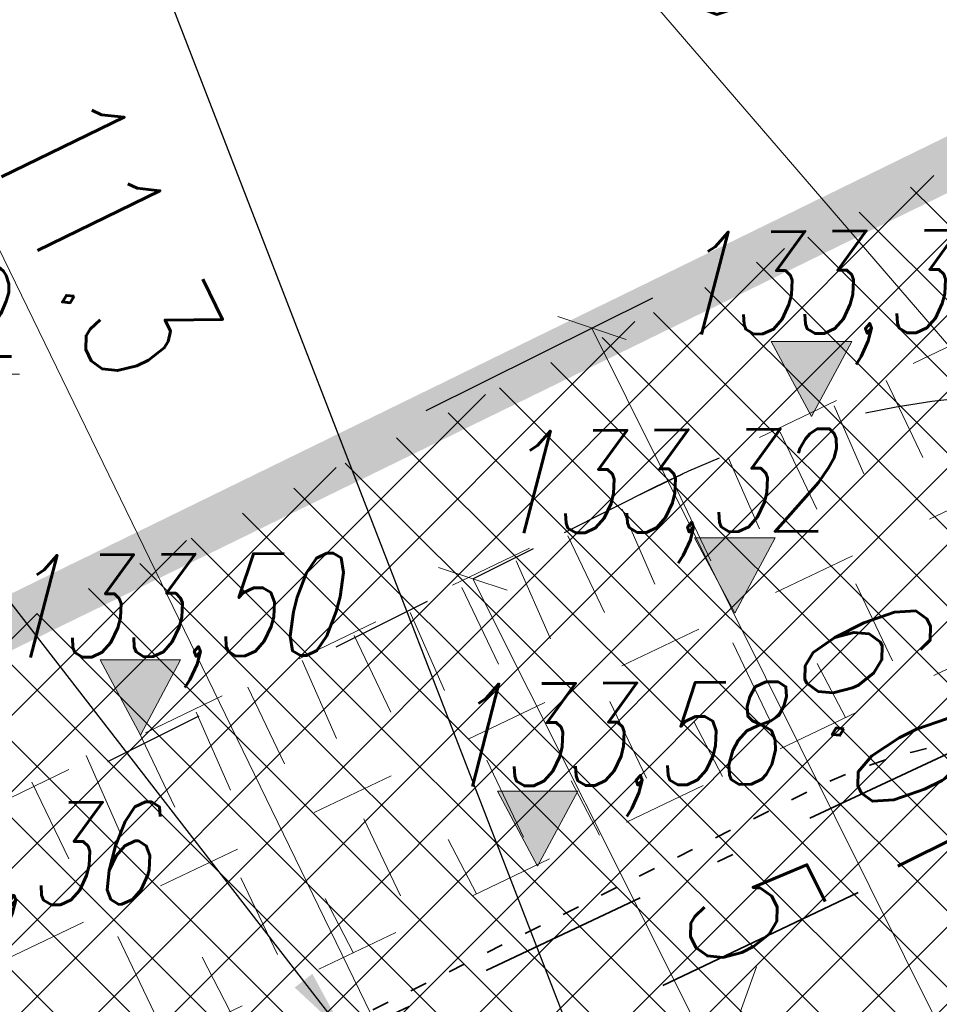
# Model space of a CAD drawing. Header units: metres. Extents: x 7472034 to 8439876, y 5890181 to 5961460.
# Tile 178 of 202: x 8439509.52 to 8439514.92, y 5890412.9 to 5890418.68. Entities that reach past the tile are written whole.
import ezdxf
from ezdxf import colors
from ezdxf.entities.mleader import LeaderData, LeaderLine
from ezdxf.math import Vec2, Vec3

# ---------------------------------------------------------------- set-up
doc = ezdxf.new("R2010")
doc.units = ezdxf.units.M
doc.header["$MEASUREMENT"] = 0
for name, pattern in [('$0$L218_500', [1, 0.5, -0.5]), ('ACAD_ISO03W100', [30, 12, -18]), ('ACAD_ISO07W100', [3, 0, -3]), ('BUW', [1.5, 1, -0.5]), ('CENTER', [2, 1.25, -0.25, 0.25, -0.25]), ('DASHDOTX2', [2, 1, -0.5, 0, -0.5]), ('DASHED', [19.049999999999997, 12.7, -6.349999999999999])]:
    doc.linetypes.add(name, pattern=pattern)
doc.layers.get('0').update_dxf_attribs({"linetype": 'CONTINUOUS', "lineweight": 5})
doc.layers.get('Defpoints').update_dxf_attribs({"linetype": 'CONTINUOUS'})
for name, color, linetype, lineweight in [('### rzędne', 172, 'CONTINUOUS', 35), ('_a_widok', 7, 'CONTINUOUS', 5), ('_IS.KD.opis.2', 7, 'CONTINUOUS', 18), ('a___skarpa', 7, 'CONTINUOUS', 5), ('a_opisy', 7, 'CONTINUOUS', 18), ('E_Kable_ziemia2', 10, 'DASHED', 35), ('E_Kanal_sterownicze', 10, 'DASHDOTX2', 35), ('E_OPIS_170', 170, 'CONTINUOUS', 30), ('KOLOR-OBIEKT', 21, 'CONTINUOUS', 13), ('T_strefa-5', 200, 'ACAD_ISO03W100', 50), ('T_strefa-Z1', 140, 'CONTINUOUS', 35), ('ZAG-obrys 018 wymiary', 7, 'CONTINUOUS', 18), ('ZAG-OBRYS070', 7, 'CONTINUOUS', 70), ('ZAG-OPIS_020', 7, 'CONTINUOUS', 25)]:
    doc.layers.add(name, color=color, linetype=linetype, lineweight=lineweight)
for name, color, linetype in [('100_rzut_wym_wew', 7, 'CONTINUOUS'), ('2D - Ogólne', 7, 'CONTINUOUS'), ('_IS.BLOK.KD.doziemne', 7, 'CONTINUOUS'), ('malowanki', 252, 'CONTINUOUS')]:
    doc.layers.add(name, color=color, linetype=linetype)
doc.styles.add('DIM', font='simplex.shx', dxfattribs={"width": 0.8})
doc.styles.add('ROMANS', font='ROMANS.shx', dxfattribs={"width": 0.8})
doc.styles.add('RS', font='Romans.shx', dxfattribs={"width": 0.7})
doc.styles.add('style2', font='romans.shx', dxfattribs={"width": 0.7, "oblique": 15})
doc.dimstyles.new('1', dxfattribs={"dimscale": 0.04, "dimtxt": 5, "dimasz": 25, "dimexe": 1, "dimexo": 0, "dimgap": 1, "dimtad": 1, "dimdec": 1, "dimrnd": 0.5, "dimdsep": 46, "dimtxsty": 'ROMANS', "dimcen": 0, "dimclrt": 2, "dimadec": 0, "dimazin": 0, "dimtfac": 1, "dimtdec": 1, "dimtofl": 0, "dimtmove": 2, "dimatfit": 3, "dimfxl": 0, "dimtolj": 1, "dimarcsym": 0})
doc.dimstyles.new('DIM-WEW_500', dxfattribs={"dimscale": 5, "dimtxt": 18, "dimasz": 10, "dimexe": 4, "dimexo": 8, "dimgap": 5, "dimtad": 1, "dimlfac": 0.01, "dimzin": 9, "dimdsep": 46, "dimtxsty": 'DIM', "dimblk": 'ARCHTICK', "dimcen": 5, "dimclrt": 112, "dimadec": 4, "dimazin": 2, "dimtfac": 4, "dimtmove": 0, "dimatfit": 3, "dimldrblk": 'ARCHTICK', "dimfxl": 0, "dimtolj": 1, "dimlwd": 13, "dimarcsym": 0})
pattern_1 = [(45, (967499.2092647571, -71042.97165620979), (-0.2245064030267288, 0.2245064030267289), []), (135, (967499.2092647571, -71042.97165620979), (-0.2245064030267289, -0.2245064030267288), [])]

# ---------------------------------------------------------------- blocks, each defined once
blk = doc.blocks.new('A$C6DF46E0F')
at = {"color": 5, "linetype": '$0$L218_500'}
for p, q in [((32.08830985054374, 15.71734409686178), (12.58484177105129, 6.673957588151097)), ((32.18667385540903, 14.76772927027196), (12.28783527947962, 5.627612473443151)), ((32.19586391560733, 13.8574983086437), (12.64884080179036, 4.86096044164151)), ((22.40254742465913, 11.20255481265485), (22.70142554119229, 10.55317419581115)), ((22.09455756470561, 11.05778858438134), (22.26429385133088, 10.65658605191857)), ((21.77566868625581, 10.90789942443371), (22.08367313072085, 10.23868976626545)), ((21.46829381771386, 10.76342226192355), (21.64654144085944, 10.3421016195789)), ((21.14878994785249, 10.61324403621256), (21.46592073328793, 9.924205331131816)), ((20.84203006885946, 10.46905593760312), (21.02878904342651, 10.02761718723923)), ((20.52191120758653, 10.31858864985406), (20.84816833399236, 9.609720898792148)), ((20.21576631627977, 10.17468962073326), (20.41103664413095, 9.713132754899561)), ((19.89503246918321, 10.02393325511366), (20.23041593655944, 9.29523646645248)), ((22.20826717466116, 10.01136845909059), (22.49337092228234, 9.391915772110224)), ((19.58950257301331, 9.880323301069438), (19.79328424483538, 9.39864832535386)), ((19.25795920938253, 9.751427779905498), (19.58421633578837, 9.042560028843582)), ((21.48119281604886, 9.67673172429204), (21.76629656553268, 9.05727903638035)), ((18.95181432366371, 9.607528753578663), (19.14708464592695, 9.145971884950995)), ((21.97479444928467, 9.5481848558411), (22.13572028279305, 9.227306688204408)), ((18.63108046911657, 9.456772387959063), (18.96646393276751, 8.728075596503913)), ((18.32555057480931, 9.313162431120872), (18.52933224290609, 8.831487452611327)), ((20.75411846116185, 9.342094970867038), (21.03922221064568, 8.722642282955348)), ((17.98237280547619, 9.211766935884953), (18.30862993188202, 8.502899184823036)), ((21.24772009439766, 9.213548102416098), (21.40864592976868, 8.892669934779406)), ((17.67622792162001, 9.06786790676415), (17.87149823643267, 8.60631104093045)), ((20.02704409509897, 9.007458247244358), (20.31214784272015, 8.388005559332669)), ((17.35549406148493, 8.91711154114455), (17.69087752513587, 8.188414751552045)), ((20.52064572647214, 8.878911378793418), (20.68157156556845, 8.558033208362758)), ((19.29996973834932, 8.672821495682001), (19.58507348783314, 8.053368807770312)), ((19.7935713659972, 8.544274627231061), (19.9544972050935, 8.223396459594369)), ((18.57289537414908, 8.338184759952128), (18.85799911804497, 7.718732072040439)), ((19.06649700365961, 8.209637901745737), (19.22742283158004, 7.888759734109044)), ((19.06649700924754, 8.209637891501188), (19.22742283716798, 7.888759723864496)), ((17.84582101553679, 8.003548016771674), (18.13092476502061, 7.384095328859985)), ((18.3394226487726, 7.875001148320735), (18.50034848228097, 7.554122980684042))]:
    blk.add_line(p, q, dxfattribs=at)
blk = doc.blocks.new('_Oblique')
at = {"color": 0, "linetype": 'ByBlock', "lineweight": -2}
blk.add_line((-0.5, -0.5), (0.5, 0.5), dxfattribs=at)
blk = doc.blocks.new('*D54')
at = {"layer": 'Defpoints', "color": 0, "linetype": 'Continuous'}
for p in [(8439512.183812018, 5890415.393331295), (8439512.183812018, 5890415.393331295), (8439514.427053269, 5890410.924789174)]:
    blk.add_point(p, dxfattribs=at)
at = {"layer": 'ZAG-obrys 018 wymiary', "color": 0, "linetype": 'Continuous', "lineweight": -2}
for p, q in [((8439512.183812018, 5890415.393331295), (8439512.541295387, 5890415.572790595)), ((8439514.427053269, 5890410.924789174), (8439514.784536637, 5890411.104248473))]:
    blk.add_line(p, q, dxfattribs=at)
at = {"layer": 'ZAG-obrys 018 wymiary', "color": 0, "linetype": 'Continuous', "lineweight": 13}
blk.add_line((8439514.427053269, 5890410.924789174), (8439512.183812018, 5890415.393331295), dxfattribs=at)
at = {"layer": 'ZAG-obrys 018 wymiary', "color": 0, "linetype": 'Continuous', "lineweight": 13, "xscale": 0.3, "yscale": 0.3, "zscale": 0.3}
for p, rotation in [((8439512.183812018, 5890415.393331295), 116.6569901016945), ((8439514.427053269, 5890410.924789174), 296.6569901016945)]:
    blk.add_blockref('_Oblique', p, dxfattribs=dict(at, rotation=rotation))
at = {"layer": 'ZAG-obrys 018 wymiary', "color": 112, "linetype": 'Continuous', "lineweight": 25, "insert": (8439513.841657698, 5890413.428249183), "char_height": 0.8, "attachment_point": 5, "rotation": 296.65699010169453, "style": 'RS'}
blk.add_mtext('\\A1;5', dxfattribs=at)
blk = doc.blocks.new('_ArchTick')
at = {"layer": '100_rzut_wym_wew', "color": 0, "linetype": 'Continuous', "const_width": 0.15}
blk.add_lwpolyline([(-0.5, -0.5), (0.5, 0.5)], dxfattribs=at)
blk = doc.blocks.new('*D49')
at = {"layer": 'Defpoints', "color": 0, "linetype": 'Continuous'}
for p in [(8439511.426481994, 5890422.112942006), (8439510.820207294, 5890421.590992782), (8439517.94810176, 5890414.537697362, -4.089710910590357e-08)]:
    blk.add_point(p, dxfattribs=at)
at = {"layer": 'ZAG-obrys 018 wymiary', "color": 0, "linetype": 'Continuous', "lineweight": -2}
for p, q in [((8439510.820207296, 5890421.590992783), (8439510.517069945, 5890421.33001817)), ((8439517.341827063, 5890414.015748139), (8439517.038689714, 5890413.754773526))]:
    blk.add_line(p, q, dxfattribs=at)
at = {"layer": 'ZAG-obrys 018 wymiary', "color": 0, "linetype": 'Continuous', "lineweight": 13}
blk.add_line((8439517.341827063, 5890414.015748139), (8439510.820207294, 5890421.590992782), dxfattribs=at)
at = {"layer": 'ZAG-obrys 018 wymiary', "color": 0, "linetype": 'Continuous', "lineweight": 13, "xscale": 0.3, "yscale": 0.3, "zscale": 0.3}
for p, rotation in [((8439510.820207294, 5890421.590992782), 130.7255585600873), ((8439517.341827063, 5890414.015748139), 310.7255585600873)]:
    blk.add_blockref('_Oblique', p, dxfattribs=dict(at, rotation=rotation))
at = {"layer": 'ZAG-obrys 018 wymiary', "color": 112, "linetype": 'Continuous', "lineweight": 25, "insert": (8439513.671871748, 5890419.19824661), "char_height": 0.8, "attachment_point": 5, "rotation": 310.7255585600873, "style": 'RS'}
blk.add_mtext('\\A1;10', dxfattribs=at)
blk = doc.blocks.new('A$C2D0F1821')
at = {"ltscale": 0.1}
for p, q in [((0.4569985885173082, 0.9141682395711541), (0.4569985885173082, 0)), ((0.9140827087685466, 0.4570841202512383), (-8.553080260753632e-05, 0.4570841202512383))]:
    blk.add_line(p, q, dxfattribs=at)
blk = doc.blocks.new('*D106')
at = {"layer": 'Defpoints', "color": 0, "linetype": 'Continuous'}
for p in [(8439507.951196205, 5890420.314009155), (8439507.695235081, 5890420.189546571, -3.638050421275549e-06), (8439512.637190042, 5890410.026264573, -3.638050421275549e-06)]:
    blk.add_point(p, dxfattribs=at)
at = {"layer": 'ZAG-obrys 018 wymiary', "color": 0, "linetype": 'Continuous', "lineweight": -2}
for p, q in [((8439507.951196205, 5890420.314009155), (8439508.310922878, 5890420.488928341)), ((8439512.893151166, 5890410.150727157), (8439513.252877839, 5890410.325646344))]:
    blk.add_line(p, q, dxfattribs=at)
at = {"layer": 'ZAG-obrys 018 wymiary', "color": 0, "linetype": 'Continuous', "lineweight": 13}
blk.add_line((8439512.893151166, 5890410.150727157), (8439507.951196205, 5890420.314009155), dxfattribs=at)
at = {"layer": 'ZAG-obrys 018 wymiary', "color": 0, "linetype": 'Continuous', "lineweight": 13, "xscale": 0.3, "yscale": 0.3, "zscale": 0.3}
for p, rotation in [((8439507.951196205, 5890420.314009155), 115.931607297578), ((8439512.893151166, 5890410.150727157), 295.931607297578)]:
    blk.add_blockref('_Oblique', p, dxfattribs=dict(at, rotation=rotation))
at = {"layer": 'ZAG-obrys 018 wymiary', "color": 112, "linetype": 'Continuous', "lineweight": 25, "insert": (8439510.03010604, 5890417.410729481), "char_height": 0.8, "attachment_point": 5, "rotation": 295.931607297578, "style": 'RS'}
blk.add_mtext('\\A1;11.3', dxfattribs=at)
blk = doc.blocks.new('*D107')
at = {"layer": 'Defpoints', "color": 0, "linetype": 'Continuous'}
for p in [(8439512.883772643, 5890416.866124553), (8439511.193328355, 5890416.025244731), (8439513.869690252, 5890410.644879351, 3.638050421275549e-06)]:
    blk.add_point(p, dxfattribs=at)
at = {"layer": 'ZAG-obrys 018 wymiary', "color": 0, "linetype": 'Continuous', "lineweight": -2}
for p, q in [((8439511.909604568, 5890416.381542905), (8439513.241910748, 5890417.04427364)), ((8439514.585966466, 5890411.001177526), (8439515.918272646, 5890411.663908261))]:
    blk.add_line(p, q, dxfattribs=at)
at = {"layer": 'ZAG-obrys 018 wymiary', "color": 0, "linetype": 'Continuous', "lineweight": 13}
blk.add_line((8439515.560134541, 5890411.485759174), (8439512.883772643, 5890416.866124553), dxfattribs=at)
at = {"layer": 'ZAG-obrys 018 wymiary', "color": 0, "linetype": 'Continuous', "lineweight": 13, "xscale": 0.3, "yscale": 0.3, "zscale": 0.3}
for p, rotation in [((8439512.883772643, 5890416.866124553), 116.4471876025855), ((8439515.560134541, 5890411.485759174), 296.4471876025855)]:
    blk.add_blockref('_Oblique', p, dxfattribs=dict(at, rotation=rotation))
at = {"layer": 'ZAG-obrys 018 wymiary', "color": 112, "linetype": 'Continuous', "lineweight": 25, "insert": (8439514.759160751, 5890414.443165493), "char_height": 0.8, "attachment_point": 5, "rotation": 296.4471876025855, "style": 'RS'}
blk.add_mtext('\\A1;6.01', dxfattribs=at)
blk = doc.blocks.new('*D108')
at = {"layer": 'Defpoints', "color": 0, "linetype": 'Continuous'}
for p in [(8439505.01880863, 5890418.847646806), (8439503.43533865, 5890418.053730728), (8439514.6432662, 5890399.651613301, 2.493151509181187e-06)]:
    blk.add_point(p, dxfattribs=at)
at = {"layer": 'ZAG-obrys 018 wymiary', "color": 0, "linetype": 'Continuous', "lineweight": -2}
for p, q in [((8439504.303661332, 5890418.489088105), (8439503.077765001, 5890417.874451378)), ((8439513.928118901, 5890399.2930546), (8439512.70222257, 5890398.678417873))]:
    blk.add_line(p, q, dxfattribs=at)
at = {"layer": 'ZAG-obrys 018 wymiary', "color": 0, "linetype": 'Continuous', "lineweight": 13}
blk.add_line((8439513.05979622, 5890398.857697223), (8439503.43533865, 5890418.053730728), dxfattribs=at)
at = {"layer": 'ZAG-obrys 018 wymiary', "color": 0, "linetype": 'Continuous', "lineweight": 13, "xscale": 0.3, "yscale": 0.3, "zscale": 0.3}
for p, rotation in [((8439503.43533865, 5890418.053730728), 116.6281522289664), ((8439513.05979622, 5890398.857697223), 296.6281522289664)]:
    blk.add_blockref('_Oblique', p, dxfattribs=dict(at, rotation=rotation))
at = {"layer": 'ZAG-obrys 018 wymiary', "color": 112, "linetype": 'Continuous', "lineweight": 25, "insert": (8439511.204318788, 5890403.897150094), "char_height": 0.8, "attachment_point": 5, "rotation": 296.62815222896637, "style": 'RS'}
blk.add_mtext('\\A1;21.47', dxfattribs=at)
blk = doc.blocks.new('A$C76AD686A')
at = {"layer": 'T_strefa-5', "color": 151, "lineweight": 30, "ltscale": 0.05, "elevation": -2.493151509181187e-06}
blk.add_lwpolyline([(-4.596447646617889, 2.08166304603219, 0.167054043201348), (-2.25509262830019, 4.47464906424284, 0.4884277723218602), (-6.32595912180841, 12.58382518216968, 0.1670540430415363), (-9.643740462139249, 12.13588281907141), (-14.18913579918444, 9.854060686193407, 0.1670540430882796), (-16.53049081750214, 7.461074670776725, 0.4884277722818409), (-12.45962432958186, -0.6481014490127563, 0.1670540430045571), (-9.141842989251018, -0.2001590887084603)], format="xyb", close=True, dxfattribs=at)
at = {"layer": 'T_strefa-Z1', "color": 145, "linetype": 'ACAD_ISO07W100', "lineweight": 35, "ltscale": 0.05, "elevation": -2.493151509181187e-06, "flags": 128}
blk.add_lwpolyline([(-5.493744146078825, 3.869079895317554, 0.167054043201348), (-4.061653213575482, 5.332750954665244, 0.4884277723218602), (-6.71712139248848, 10.62245013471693, 0.1670540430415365), (-8.746443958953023, 10.34846597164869), (-13.29183929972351, 8.066643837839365, 0.1670540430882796), (-14.72393023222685, 6.602972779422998, 0.4884277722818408), (-12.0684620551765, 1.313273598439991, 0.1670540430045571), (-10.03913948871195, 1.587257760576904)], format="xyb", close=True, dxfattribs=at)
blk = doc.blocks.new('23123')
at = {"layer": 'a_opisy', "linetype": '$0$L218_500'}
blk.add_hatch(color=250, dxfattribs=at).paths.add_polyline_path([(8443019.232991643, 5888878.045012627), (8443018.761079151, 5888878.045012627), (8443018.28916666, 5888878.045012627), (8443018.761079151, 5888877.16129482)])
at = {"layer": 'a_opisy', "color": 250, "linetype": 'CENTER'}
for points in [[(8443018.28916666, 5888878.045012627), (8443018.761079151, 5888878.045012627)], [(8443019.232991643, 5888878.045012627), (8443018.761079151, 5888877.16129482), (8443018.28916666, 5888878.045012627)], [(8443018.28916666, 5888878.045012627), (8443018.761079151, 5888877.16129482), (8443019.232991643, 5888878.045012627)], [(8443019.232991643, 5888878.045012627), (8443018.761079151, 5888878.045012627)]]:
    blk.add_lwpolyline(points, dxfattribs=at)
blk = doc.blocks.new('A$C2C426404')
at = {"layer": '### rzędne', "color": 0, "linetype": '$0$L218_500', "lineweight": 25, "xscale": 0.5, "yscale": 0.5, "zscale": 0.5}
for p in [(-4221433.94199373, -2944388.118386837), (-4221434.391901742, -2944389.272197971), (-4221437.881608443, -2944389.988687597), (-4221435.550039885, -2944390.758162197)]:
    blk.add_blockref('23123', p, dxfattribs=at)
at = {"layer": '### rzędne', "color": 0, "linetype": 'CENTER', "lineweight": 25, "char_height": 0.6, "attachment_point": 1, "style": 'style2'}
for s, insert, rotation in [('133,35', (74.5911072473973, 51.54343525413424), 0.4319074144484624), ('133,32', (73.54678037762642, 50.37619190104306), 0.43190741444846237), ('133,50', (70.65149253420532, 49.64631766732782), 0.43190741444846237), ('133,58', (73.24529112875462, 48.89022767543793), 0.4319074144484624), ('133,36', (69.5679438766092, 48.18560071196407), 0.4319074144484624)]:
    blk.add_mtext(s, dxfattribs=dict(at, insert=insert, rotation=rotation))
blk = doc.blocks.new('Elektryk_v3')
at = {"layer": 'E_Kable_ziemia2', "color": 1, "ltscale": 0.1}
blk.add_lwpolyline([(18.5745211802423, -36.46372689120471), (14.12458641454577, -36.31712531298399), (8.306675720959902, -39.11637794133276), (-3.567012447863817, -44.76489080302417), (-7.220454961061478, -45.11062588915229), (-16.17304827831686, -49.35155237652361), (-17.8487214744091, -50.20456783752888), (-24.47044712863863, -58.37494259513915), (-25.34581779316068, -59.31437533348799)], dxfattribs=at)
at = {"layer": 'E_Kanal_sterownicze', "color": 1}
blk.add_lwpolyline([(7.388746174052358, -38.99935882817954), (-3.811015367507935, -44.26150424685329)], dxfattribs=at)
at = {"layer": 'E_OPIS_170', "color": 0, "lineweight": 20, "annotation_type": 0, "has_hookline": 1, "hookline_direction": 1, "text_width": 5.123809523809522}
blk.add_leader([(1.85546038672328, -41.58688050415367), (-2.745056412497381, -35.6512703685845), (-3.145056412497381, -35.6512703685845)], dimstyle='1', override={"dimasz": 10}, dxfattribs=at)
blk = doc.blocks.new('JPII.KD_aktualizacja rzędnych_20.12.2024')
at = {"layer": '_IS.KD.opis.2', "color": 0}
ml = blk.add_multileader_mtext('Standard', dxfattribs=at)
ml.set_content('\\A1;{\\C134;W3\\H0.7x;\\C256;\\S133,71/131,51;}', style='RS')
ml.set_leader_properties()
ml.build(insert=Vec2(0, 0))
ml.multileader.update_dxf_attribs({"text_left_attachment_type": 2, "text_right_attachment_type": 2, "dogleg_length": 0.2, "arrow_head_size": 0.25})
ctx = ml.context
ctx.base_point, ctx.char_height, ctx.arrow_head_size, ctx.landing_gap_size, ctx.plane_origin = Vec3(8438654.720560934, 5890716.656014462), 0.75, 0.25, 0.3, Vec3(8438613.163879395, 5890690.614610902)
ctx.left_attachment, ctx.right_attachment, ctx.text_align_type = 2, 2, 1
notes = []
notes.append((ctx, [(1, (1, 1, 0), (8438658.233060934, 5890716.656014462), (-1, 0), 0.2, [(3, [(8438661.414281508, 5890707.550637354)], 0, [])])]))
ctx.mtext.insert, ctx.mtext.width, ctx.mtext.alignment, ctx.mtext.flow_direction = Vec3(8438656.376810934, 5890717.368514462), 9.34447490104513, 2, 5
ml = blk.add_multileader_mtext('Standard', dxfattribs=at)
ml.set_content('\\A1;{\\C134;W4\\H0.7x;\\C256;\\S133,92/131,71;}', style='RS')
ml.set_leader_properties()
ml.build(insert=Vec2(0, 0))
ml.multileader.update_dxf_attribs({"text_left_attachment_type": 2, "text_right_attachment_type": 2, "dogleg_length": 0.2, "arrow_head_size": 0.25})
ctx = ml.context
ctx.base_point, ctx.char_height, ctx.arrow_head_size, ctx.landing_gap_size, ctx.plane_origin = Vec3(8438646.832452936, 5890712.319713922, -1.811711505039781e-06), 0.75, 0.25, 0.3, Vec3(8438600.438682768, 5890684.437422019, -1.811711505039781e-06)
ctx.left_attachment, ctx.right_attachment, ctx.text_align_type = 2, 2, 1
notes.append((ctx, [(0, (1, 1, 0), (8438646.632452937, 5890712.319713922, -1.811711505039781e-06), (1, 0), 0.2, [(3, [(8438646.934366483, 5890700.24259294, -1.811711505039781e-06)], 0, [])])]))
ctx.mtext.insert, ctx.mtext.width, ctx.mtext.alignment, ctx.mtext.flow_direction = Vec3(8438648.541202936, 5890713.032213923, -1.811711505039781e-06), 9.34447490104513, 2, 5
for ctx, leaders in notes:
    for number, flags, end, landing, length, lines in leaders:
        leader = LeaderData()
        leader.index, (leader.has_last_leader_line, leader.has_dogleg_vector, leader.attachment_direction) = number, flags
        leader.last_leader_point, leader.dogleg_vector, leader.dogleg_length = Vec3(end), Vec3(landing), length
        for number, points, colour, breaks in lines:
            line = LeaderLine()
            line.index, line.vertices, line.color, line.breaks = number, Vec3.list(points), colors.encode_raw_color(colour), breaks
            leader.lines.append(line)
        ctx.leaders.append(leader)

msp = doc.modelspace()

# ---------------------------------------------------------------- hatches: boundary and pattern name
at = {"layer": 'KOLOR-OBIEKT', "lineweight": 9}
h = msp.add_hatch(dxfattribs=at)
h.set_pattern_fill('ANSI37', color=73, scale=0.1)
h.set_pattern_definition(pattern_1)
edge = h.paths.add_edge_path()
edge.add_arc((8439443.60123986, 5890379.17988472), 6.652831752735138, 296.7043321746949, 335.0331150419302)
edge.add_arc((8439476.194075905, 5890367.917634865), 27.87464989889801, 155.1393615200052, 162.3446315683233, ccw=False)
edge.add_arc((8439457.399943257, 5890376.211109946), 7.345078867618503, 127.98309878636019, 152.2023641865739, ccw=False)
edge.add_arc((8439457.741930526, 5890376.488713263), 7.349948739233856, 107.1989600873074, 131.4182254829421, ccw=False)
edge.add_line((8439455.568618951, 5890383.509999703), (8439473.898437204, 5890392.710084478))
edge.add_arc((8439481.742870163, 5890376.384611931), 18.11232128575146, 99.26977735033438, 115.6644084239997, ccw=False)
edge.add_line((8439478.825278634, 5890394.260401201), (8439481.377171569, 5890394.321440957))
edge.add_arc((8439482.909595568, 5890377.390082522), 17.00056533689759, 88.22393661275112, 95.17163768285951, ccw=False)
edge.add_arc((8439482.561499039, 5890405.235869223), 10.88860248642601, 274.6092070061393, 298.9976789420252)
edge.add_arc((8443006.923870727, 5883371.657126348), 7856.29059094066, 116.59181359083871, 116.61107962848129, ccw=False)
edge.add_arc((8439465.895823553, 5890431.340313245), 42.15757971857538, 305.2087751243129, 306.7865132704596)
edge.add_arc((8439488.80074795, 5890400.283338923), 3.577668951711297, 310.8590814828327, 340.7280968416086)
edge.add_line((8439492.177934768, 5890399.102523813), (8439493.275267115, 5890403.980640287))
edge.add_line((8439493.275267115, 5890403.980640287), (8439502.266345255, 5890408.28072203))
edge.add_line((8439502.266345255, 5890408.28072203), (8439504.844191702, 5890407.694009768))
edge.add_line((8439504.844191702, 5890407.694009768), (8439506.125281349, 5890405.329609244))
edge.add_arc((8439507.019670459, 5890405.776898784), 0.9999999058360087, 206.5699188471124, 283.6833393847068)
edge.add_line((8439507.256226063, 5890404.805280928), (8439511.624560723, 5890406.970734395))
edge.add_line((8439511.624560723, 5890406.970734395), (8439511.39896348, 5890407.420225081))
edge.add_line((8439511.39896348, 5890407.420225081), (8439510.561982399, 5890407.017405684))
edge.add_line((8439510.561982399, 5890407.017405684), (8439509.330427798, 5890409.481424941))
edge.add_line((8439509.330427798, 5890409.481424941), (8439512.635426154, 5890411.138401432))
edge.add_line((8439512.635426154, 5890411.138401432), (8439512.638568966, 5890411.136467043))
edge.add_line((8439512.638568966, 5890411.136467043), (8439515.998443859, 5890412.829496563))
edge.add_line((8439515.998443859, 5890412.829496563), (8439517.239018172, 5890410.325621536))
edge.add_line((8439517.239018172, 5890410.325621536), (8439513.919446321, 5890408.633274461))
edge.add_line((8439513.919446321, 5890408.633274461), (8439514.091312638, 5890408.235941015))
edge.add_line((8439514.091312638, 5890408.235941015), (8439518.839102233, 5890410.604261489))
edge.add_line((8439518.839102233, 5890410.604261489), (8439518.585943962, 5890412.843737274))
edge.add_line((8439518.585943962, 5890412.843737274), (8439518.274555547, 5890413.628049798))
edge.add_line((8439518.274555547, 5890413.628049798), (8439517.839658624, 5890414.494365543))
edge.add_line((8439517.839658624, 5890414.494365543), (8439524.310164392, 5890417.742607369))
edge.add_line((8439524.310164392, 5890417.742607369), (8439525.122207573, 5890416.124990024))
edge.add_line((8439525.122207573, 5890416.124990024), (8439526.840645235, 5890414.670893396))
edge.add_line((8439526.840645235, 5890414.670893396), (8439527.244697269, 5890414.489695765))
edge.add_arc((8439552.769967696, 5890317.570311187), 100.2242811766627, 102.79246926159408, 104.75471345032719, ccw=False)
edge.add_arc((8439529.321881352, 5890420.105147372), 4.960037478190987, 284.6730648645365, 320.3902958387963)
edge.add_arc((8435016.013859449, 5889290.11735932), 4655.555010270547, 14.00691021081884, 14.04831962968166)
edge.add_line((8439532.327549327, 5890420.207226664), (8439525.877549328, 5890423.127226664))
edge.add_line((8439525.877549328, 5890423.127226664), (8439431.028022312, 5890376.803268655))
edge.add_line((8439431.028022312, 5890376.803268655), (8439435.479127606, 5890375.417226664))
edge.add_line((8439435.479127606, 5890375.417226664), (8439446.590932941, 5890373.236661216))
edge = h.paths.add_edge_path()
edge.add_arc((8439530.228804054, 5890405.916425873), 3.001836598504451, 99.44813666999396, 208.2631515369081)
edge.add_line((8439527.5848402, 5890404.494990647), (8439533.209264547, 5890393.206690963))
edge.add_line((8439533.209264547, 5890393.206690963), (8439519.17443581, 5890386.185049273))
edge.add_line((8439519.17443581, 5890386.185049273), (8439523.57812012, 5890377.411604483))
edge.add_line((8439523.57812012, 5890377.411604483), (8439517.455507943, 5890374.324033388))
edge.add_line((8439517.455507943, 5890374.324033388), (8439517.445860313, 5890374.319191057))
edge.add_line((8439517.445860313, 5890374.319191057), (8439517.33905848, 5890374.265585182))
edge.add_line((8439517.33905848, 5890374.265585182), (8439516.815779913, 5890375.308140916))
edge.add_line((8439516.815779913, 5890375.308140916), (8439511.370501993, 5890372.574998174))
edge.add_line((8439511.370501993, 5890372.574998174), (8439511.888417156, 5890371.529804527))
edge.add_line((8439511.888417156, 5890371.529804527), (8439506.425671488, 5890368.787948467))
edge.add_line((8439506.425671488, 5890368.787948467), (8439505.890341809, 5890369.841556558))
edge.add_line((8439505.890341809, 5890369.841556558), (8439505.8884594, 5890369.869391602))
edge.add_line((8439505.8884594, 5890369.869391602), (8439500.283276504, 5890366.97762632))
edge.add_line((8439500.283276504, 5890366.97762632), (8439519.478066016, 5890366.160130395))
edge.add_line((8439519.478066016, 5890366.160130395), (8439542.767549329, 5890378.417226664))
edge.add_line((8439542.767549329, 5890378.417226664), (8439538.675788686, 5890394.802262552))
edge.add_line((8439538.675788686, 5890394.802262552), (8439537.066416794, 5890401.238139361))
edge.add_line((8439537.066416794, 5890401.238139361), (8439535.557306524, 5890407.69906358))
edge.add_arc((8439531.145391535, 5890400.872499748), 8.128158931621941, 57.12596579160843, 99.98506404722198)
edge = h.paths.add_edge_path()
edge.add_line((8439470.194509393, 5890384.137651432), (8439461.355169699, 5890379.697090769))
edge.add_line((8439461.355169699, 5890379.697090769), (8439460.080861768, 5890379.068371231))
edge.add_line((8439460.080861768, 5890379.068371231), (8439457.869254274, 5890377.642639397))
edge.add_arc((8439460.609507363, 5890373.444653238), 5.013190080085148, 123.1346622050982, 204.022759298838)
edge.add_line((8439456.030540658, 5890371.403786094), (8439459.447549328, 5890370.707226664))
edge.add_line((8439459.447549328, 5890370.707226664), (8439480.497107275, 5890367.736747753))
edge.add_line((8439480.497107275, 5890367.736747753), (8439497.963342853, 5890367.082590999))
edge.add_line((8439497.963342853, 5890367.082590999), (8439496.62020549, 5890369.722641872))
edge.add_line((8439496.62020549, 5890369.722641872), (8439494.91788047, 5890373.087302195))
edge.add_arc((8439489.468037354, 5890366.363615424), 8.654984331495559, 50.97371617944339, 58.22889977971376)
edge.add_line((8439494.025120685, 5890373.721722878), (8439490.036071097, 5890376.575637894))
edge.add_line((8439490.036071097, 5890376.575637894), (8439489.954459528, 5890375.592465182))
edge.add_line((8439489.954459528, 5890375.592465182), (8439490.917133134, 5890375.538648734))
edge.add_line((8439490.917133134, 5890375.538648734), (8439490.678913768, 5890371.956837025))
edge.add_line((8439490.678913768, 5890371.956837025), (8439482.55041443, 5890372.440399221))
edge.add_line((8439482.55041443, 5890372.440399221), (8439482.851718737, 5890376.020734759))
edge.add_line((8439482.851718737, 5890376.020734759), (8439487.354100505, 5890375.749064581))
edge.add_line((8439487.354100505, 5890375.749064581), (8439487.521080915, 5890378.34061919))
edge.add_line((8439487.521080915, 5890378.34061919), (8439481.803471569, 5890382.401025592))
edge.add_arc((8439487.942466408, 5890392.088814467), 11.46911116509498, 231.6002274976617, 237.6382272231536, ccw=False)
edge.add_line((8439480.818489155, 5890383.100518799), (8439480.351152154, 5890383.41057529))
edge.add_line((8439480.351152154, 5890383.41057529), (8439479.210044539, 5890382.939428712))
edge.add_line((8439479.210044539, 5890382.939428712), (8439480.412913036, 5890383.399613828))
edge.add_arc((8439474.682487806, 5890375.167564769), 10.03017472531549, 55.15777404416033, 116.5800473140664)
h.paths.add_polyline_path([(8439461.898919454, 5890370.792156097), (8439462.257176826, 5890373.552492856)], flags=16)
h = msp.add_hatch(dxfattribs=at)
h.set_pattern_fill('ANSI37', color=253, scale=0.1)
h.set_pattern_definition(pattern_1)
edge = h.paths.add_edge_path()
edge.add_arc((8439529.163071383, 5890420.279666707), 5.193757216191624, 276.50229096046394, 320.0240354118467, ccw=False)
edge.add_line((8439529.751227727, 5890415.119319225), (8439525.812744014, 5890414.153171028))
edge.add_line((8439525.812744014, 5890414.153171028), (8439519.208160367, 5890410.804184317))
edge.add_line((8439519.208160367, 5890410.804184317), (8439517.988028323, 5890410.126512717))
edge.add_line((8439517.988028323, 5890410.126512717), (8439514.091312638, 5890408.235941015))
edge.add_line((8439514.091312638, 5890408.235941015), (8439511.613697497, 5890406.992378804))
edge.add_line((8439511.613697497, 5890406.992378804), (8439509.258949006, 5890405.810485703))
edge.add_line((8439509.258949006, 5890405.810485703), (8439507.371756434, 5890404.83508177))
edge.add_arc((8439506.940777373, 5890405.737469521), 1.000023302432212, 206.5712342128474, 295.5290722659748, ccw=False)
edge.add_line((8439506.046377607, 5890405.290148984), (8439504.844186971, 5890407.693988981))
edge.add_line((8439504.844186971, 5890407.693988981), (8439502.261629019, 5890408.281795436))
edge.add_line((8439502.261629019, 5890408.281795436), (8439499.350132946, 5890407.011538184))
edge.add_line((8439499.350132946, 5890407.011538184), (8439493.30510976, 5890403.995621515))
edge.add_line((8439493.30510976, 5890403.995621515), (8439492.177918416, 5890399.102451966))
edge.add_arc((8439488.801253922, 5890400.282879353), 3.577047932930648, 293.05521913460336, 340.73119789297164, ccw=False)
edge.add_line((8439490.202090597, 5890396.991537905), (8439487.801423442, 5890395.78932472))
edge.add_arc((8439482.51122255, 5890404.317896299), 10.03607286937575, 278.1216072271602, 301.8109775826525, ccw=False)
edge.add_line((8439483.9290645, 5890394.382480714), (8439478.825278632, 5890394.260401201))
edge.add_arc((8439481.742870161, 5890376.384611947), 18.11232126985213, 99.26977735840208, 115.6644084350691)
edge.add_line((8439473.898437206, 5890392.710084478), (8439455.537130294, 5890383.494194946))
edge.add_arc((8439458.368862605, 5890375.380272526), 8.593860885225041, 109.2388197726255, 150.5606865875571)
edge.add_line((8439450.884668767, 5890379.604167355), (8439456.921008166, 5890377.849276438))
edge.add_line((8439456.921008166, 5890377.849276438), (8439458.055979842, 5890377.519316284))
edge.add_arc((8439462.056345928, 5890374.376166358), 5.087466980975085, 112.4172144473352, 141.842727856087, ccw=False)
edge.add_line((8439460.116249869, 5890379.079181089), (8439470.201913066, 5890384.141371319))
edge.add_arc((8439474.670732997, 5890375.058466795), 10.12272227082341, 52.60385305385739, 116.19734301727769, ccw=False)
edge.add_line((8439480.818489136, 5890383.100518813), (8439494.035062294, 5890373.735722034))
edge.add_arc((8439499.404929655, 5890380.165137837), 8.376924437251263, 230.1312663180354, 239.1071883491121)
edge.add_arc((8439492.046879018, 5890368.073539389), 5.778072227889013, 28.405105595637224, 58.05675779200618, ccw=False)
edge.add_line((8439497.129307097, 5890370.822183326), (8439498.920012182, 5890367.249241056))
edge.add_line((8439498.920012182, 5890367.249241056), (8439502.137476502, 5890368.864147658))
edge.add_line((8439502.137476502, 5890368.864147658), (8439500.881438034, 5890371.366619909))
edge.add_arc((8439501.41146424, 5890371.651481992), 0.6017260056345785, 32.69127385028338, 208.2557647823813, ccw=False)
edge.add_line((8439501.917872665, 5890371.97648152), (8439503.213570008, 5890369.395299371))
edge.add_line((8439503.213570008, 5890369.395299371), (8439521.788261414, 5890378.745992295))
edge.add_line((8439521.788261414, 5890378.745992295), (8439512.863585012, 5890396.520876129))
edge.add_arc((8439515.497668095, 5890397.863594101), 2.956566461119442, 115.92003145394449, 207.0101116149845, ccw=False)
edge.add_line((8439514.20530482, 5890400.522744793), (8439524.043376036, 5890405.489377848))
edge.add_line((8439524.043376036, 5890405.489377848), (8439526.586557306, 5890407.103247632))
edge.add_line((8439526.586557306, 5890407.103247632), (8439529.129738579, 5890408.717117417))
edge.add_arc((8439531.212438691, 5890401.016589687), 7.97720296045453, 58.08019787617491, 105.13424418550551, ccw=False)
edge.add_line((8439535.43023892, 5890407.787551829), (8439533.14312037, 5890416.942853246))
edge = h.paths.add_edge_path(flags=16)
edge.add_line((8439502.061371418, 5890393.458260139), (8439496.04637926, 5890390.43770596))
edge.add_arc((8439496.464019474, 5890389.751908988), 0.8029575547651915, 121.3407965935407, 301.694103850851)
edge.add_line((8439496.8858806, 5890389.068700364), (8439502.900872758, 5890392.089254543))
edge.add_arc((8439502.27990767, 5890392.650368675), 0.83692694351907, 317.898520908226, 465.1363795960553)
edge = h.paths.add_edge_path(flags=16)
edge.add_line((8439505.00109902, 5890384.089630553), (8439500.444638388, 5890381.798632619))
edge.add_arc((8439500.084983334, 5890382.51322949), 0.8000002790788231, 116.620304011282, 296.7160130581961, ccw=False)
edge.add_line((8439499.72652247, 5890383.228426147), (8439504.283989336, 5890385.517420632))
edge.add_arc((8439504.642916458, 5890384.80371257), 0.7988791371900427, -63.361719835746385, 116.69803695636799, ccw=False)

# ---------------------------------------------------------------- linework, layer by layer
at = {"layer": 'ZAG-OBRYS070', "color": 196, "linetype": 'BUW', "lineweight": 50, "ltscale": 3, "const_width": 0.3, "flags": 128}
msp.add_lwpolyline([(8439542.761230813, 5890378.44277308), (8439518.201230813, 5890365.87277308), (8439498.318540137, 5890366.928954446), (8439486.18449514, 5890370.070575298), (8439475.080399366, 5890372.569959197), (8439442.183929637, 5890382.26561104), (8439442.183929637, 5890382.26561104), (8439442.183929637, 5890382.26561104), (8439482.631230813, 5890402.022773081), (8439495.031636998, 5890408.082453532), (8439507.432043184, 5890414.142133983), (8439507.432043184, 5890414.142133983), (8439525.871230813, 5890423.15277308), (8439532.321230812, 5890420.23277308), (8439542.761230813, 5890378.44277308)], close=True, dxfattribs=at)

# ---------------------------------------------------------------- block references
at = {"layer": '_a_widok', "color": 0, "linetype": 'Continuous', "lineweight": 60, "ltscale": 0.2}
msp.add_blockref('A$C2C426404', (8439438.733810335, 5890365.88383195), dxfattribs=at)
msp.add_blockref('A$C2C426404', (8439438.733810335, 5890365.88383195), dxfattribs=at)
at = {"layer": '_IS.BLOK.KD.doziemne', "linetype": '$0$L218_500'}
msp.add_blockref('JPII.KD_aktualizacja rzędnych_20.12.2024', (859.6212462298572, -295.8072097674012), dxfattribs=at)
at = {"layer": 'a___skarpa', "color": 251, "ltscale": 0.1, "rotation": 0.813318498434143}
msp.add_blockref('A$C6DF46E0F', (8439492.369237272, 5890405.038422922), dxfattribs=at)
at = {"layer": 'a_opisy', "ltscale": 0.1, "rotation": 340.2636914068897}
msp.add_blockref('A$C2D0F1821', (8439513.109993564, 5890412.409107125), dxfattribs=at)
at = {"layer": 'malowanki', "color": 1, "linetype": 'Continuous', "ltscale": 0.2}
msp.add_blockref('A$C76AD686A', (8439522.900615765, 5890403.798126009, 2.493151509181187e-06), dxfattribs=at)
at = {"layer": 'ZAG-OPIS_020', "lineweight": 25}
msp.add_blockref('Elektryk_v3', (8439509.580092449, 5890454.305613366), dxfattribs=at)

# ---------------------------------------------------------------- dimensions: what is measured, and where the dimension line sits
at = {"layer": 'ZAG-obrys 018 wymiary', "linetype": 'Continuous', "lineweight": 25}
for base, p1, p2, angle, picture, middle in [((8439510.820207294, 5890421.590992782), (8439517.948101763, 5890414.537697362, -4.089710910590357e-08), (8439511.426481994, 5890422.112942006), 130.72555856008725, '*D49', (8439513.217165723, 5890418.806784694)), ((8439507.951196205, 5890420.314009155, 3.638050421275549e-06), (8439512.637190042, 5890410.026264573), (8439507.695235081, 5890420.189546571), 115.931607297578, '*D106', (8439509.490516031, 5890417.148350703, 3.638050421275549e-06)), ((8439503.43533865, 5890418.053730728), (8439514.6432662, 5890399.651613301, 2.493151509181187e-06), (8439505.01880863, 5890418.847646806), 116.62815222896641, '*D108', (8439510.667958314, 5890403.628231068))]:
    dim = msp.add_linear_dim(base=base, p1=p1, p2=p2, angle=angle, dimstyle='DIM-WEW_500', override={"dimscale": 0.1, "dimtxt": 8, "dimasz": 3, "dimgap": 2, "dimlfac": 1, "dimtxsty": 'RS', "dimblk1": 'Oblique', "dimblk2": 'Oblique', "dimsah": 1, "dimfxl": 50, "dimfxlon": 1}, dxfattribs=at)
    dim.commit()
    dim.dimension.update_dxf_attribs({"geometry": picture, "text_midpoint": middle, "dimtype": 161})
for p1, p2, distance, picture, middle in [((8439513.869690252, 5890410.644879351, 3.638050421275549e-06), (8439511.193328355, 5890416.02524473), -1.888036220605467, '*D107', (8439514.759160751, 5890414.443165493)), ((8439514.427053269, 5890410.924789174), (8439512.183812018, 5890415.393331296), 4.178360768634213e-10, '*D54', (8439513.841657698, 5890413.428249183))]:
    dim = msp.add_aligned_dim(p1=p1, p2=p2, distance=distance, dimstyle='DIM-WEW_500', override={"dimscale": 0.1, "dimtxt": 8, "dimasz": 3, "dimgap": 2, "dimlfac": 1, "dimtxsty": 'RS', "dimblk1": 'Oblique', "dimblk2": 'Oblique', "dimsah": 1, "dimfxl": 50, "dimfxlon": 1}, dxfattribs=at)
    dim.commit()
    dim.dimension.update_dxf_attribs({"geometry": picture, "text_midpoint": middle})

# ---------------------------------------------------------------- leaders
at = {"layer": '2D - Ogólne', "color": 0, "ltscale": 0.1}
ml = msp.add_multileader_mtext('Standard', dxfattribs=at)
ml.set_content('\\A1;podziemny zbiornik \\Pgazu 6,4m3', style='RS')
ml.set_leader_properties()
ml.build(insert=Vec2(0, 0))
ml.multileader.update_dxf_attribs({"text_left_attachment_type": 2, "text_right_attachment_type": 2, "dogleg_length": 0.2, "arrow_head_size": 0.25})
ctx = ml.context
ctx.base_point, ctx.char_height, ctx.arrow_head_size, ctx.landing_gap_size, ctx.plane_origin = Vec3(8439500.352209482, 5890422.291843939), 0.8, 0.25, 0.25, Vec3(8439469.417684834, 5890426.491798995)
ctx.left_attachment, ctx.right_attachment, ctx.text_align_type = 2, 2, 1
notes = []
notes.append((ctx, [(1, (1, 1, 0), (8439509.052209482, 5890422.291843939), (-1, 0), 0.2, [(3, [(8439513.85802528, 5890409.882159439)], 0, [])])]))
ctx.mtext.insert, ctx.mtext.defined_height, ctx.mtext.alignment, ctx.mtext.flow_direction = Vec3(8439504.60220948, 5890423.491843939), 1.647999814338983, 2, 5
for ctx, leaders in notes:
    for number, flags, end, landing, length, lines in leaders:
        leader = LeaderData()
        leader.index, (leader.has_last_leader_line, leader.has_dogleg_vector, leader.attachment_direction) = number, flags
        leader.last_leader_point, leader.dogleg_vector, leader.dogleg_length = Vec3(end), Vec3(landing), length
        for number, points, colour, breaks in lines:
            line = LeaderLine()
            line.index, line.vertices, line.color, line.breaks = number, Vec3.list(points), colors.encode_raw_color(colour), breaks
            leader.lines.append(line)
        ctx.leaders.append(leader)

doc.saveas('drawing.dxf')
